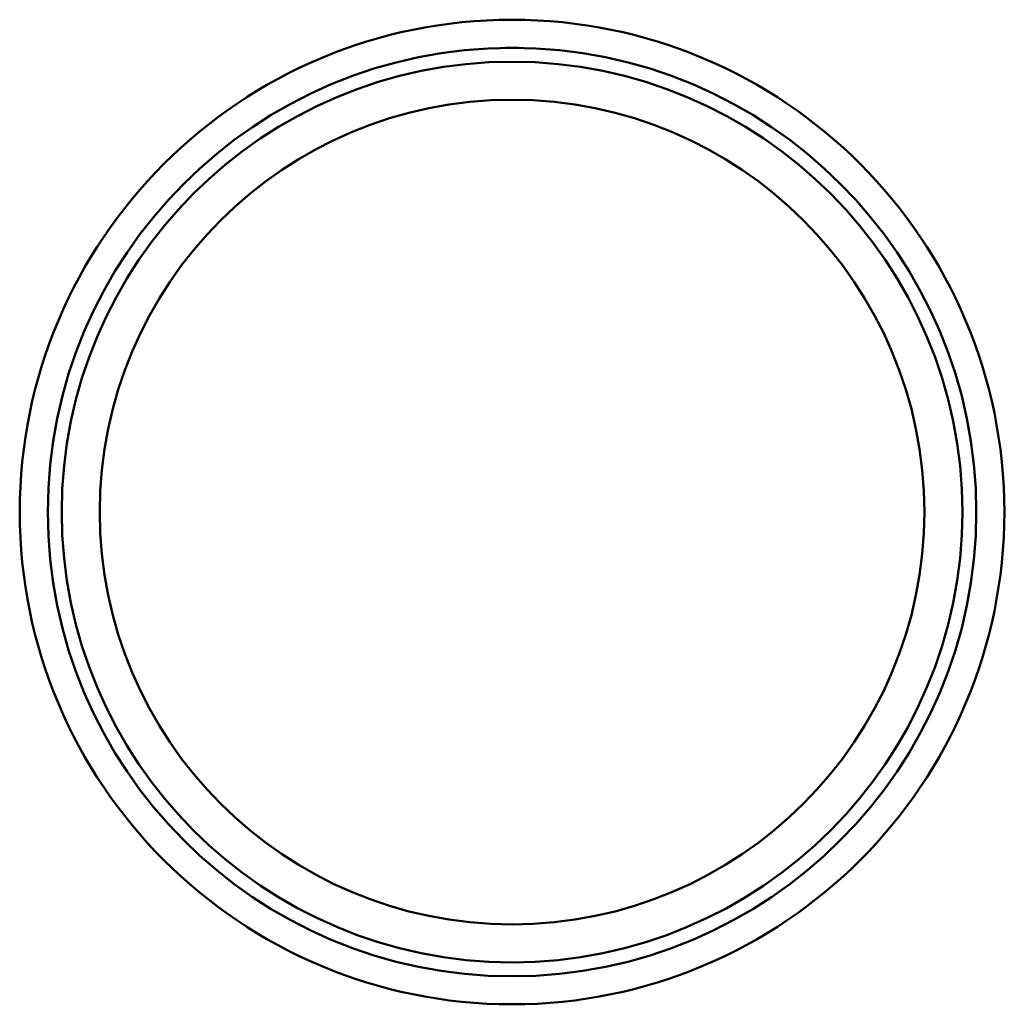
# Model space of a CAD drawing. Header units: millimetres. Extents: x -1033 to 2196, y -1084 to 4484.
# Tile 3 of 6: x 1002 to 2196, y 212 to 1406. Entities that reach past the tile are written whole.
import ezdxf

# ---------------------------------------------------------------- set-up
doc = ezdxf.new("R2010")
doc.units = ezdxf.units.MM
doc.layers.add('Visible (ANSI)', color=7, linetype='Continuous', lineweight=50)

msp = doc.modelspace()

# ---------------------------------------------------------------- linework, layer by layer
at = {"layer": 'Visible (ANSI)'}
for p, q in [((1599.5, 1371.9), (1592, 1371.9)), ((1592, 1371.9), (1592, 1371.9)), ((1607, 1371.9), (1599.5, 1371.9)), ((1607, 1371.9), (1607, 1371.9))]:
    msp.add_line(p, q, dxfattribs=at)
for radius in [597, 563, 546.1, 500]:
    msp.add_circle((1599.5, 808.9), radius, dxfattribs=at)

doc.saveas('drawing.dxf')
